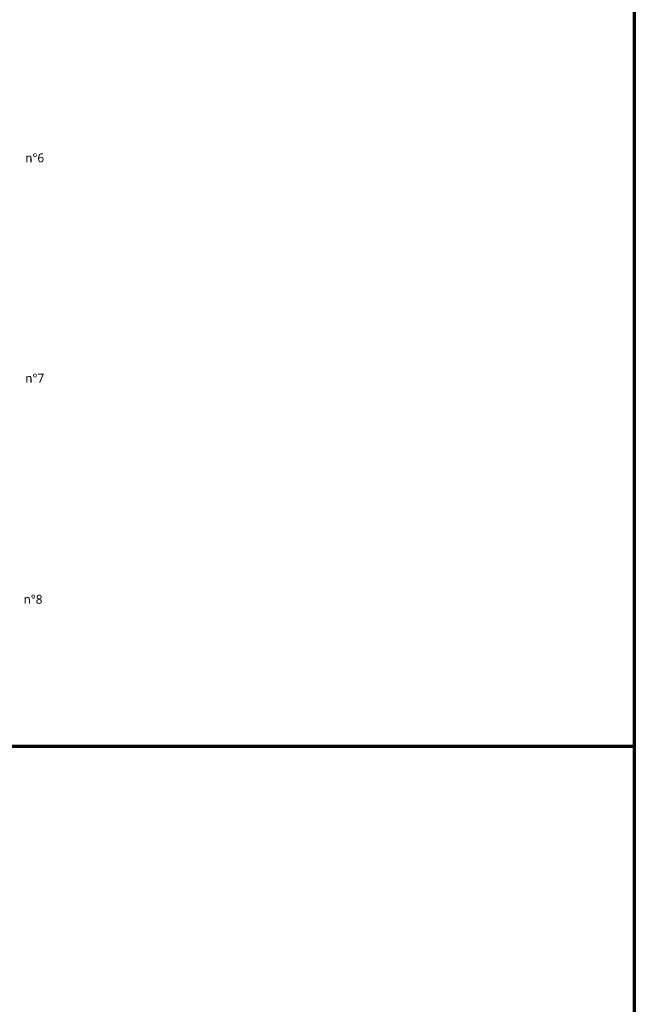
# Model space of a CAD drawing. Header units: millimetres. Extents: x -3314 to 21255525, y -15000 to 1735000.
# Tile 34 of 109: x 13587 to 14273, y 10094 to 11193. Entities that reach past the tile are written whole.
import ezdxf

# ---------------------------------------------------------------- set-up
doc = ezdxf.new("R2010")
doc.units = ezdxf.units.MM
doc.linetypes.add('CONTINU', pattern=[0])
doc.layers.add('Dessin_TEXTES', color=7, linetype='CONTINU')
doc.styles.add('Arial', font='segoeui.ttf')

msp = doc.modelspace()

# ---------------------------------------------------------------- linework, layer by layer
at = {"layer": 'Defpoints', "lineweight": 70}
for p, q in [((14273.133, 12488.9435), (14273.133, 4548.0837)), ((8721.2504, 10382.0857), (14273.133, 10382.0857))]:
    msp.add_line(p, q, dxfattribs=at)

# ---------------------------------------------------------------- texts
at = {"layer": 'Dessin_TEXTES', "style": 'Arial'}
for s, p in [('n°6', (13593.08, 11034)), ('n°7', (13593.08, 10788)), ('n°8', (13591.248, 10541.1367))]:
    msp.add_text(s, height=10, dxfattribs=at).set_placement(p)

doc.saveas('drawing.dxf')
